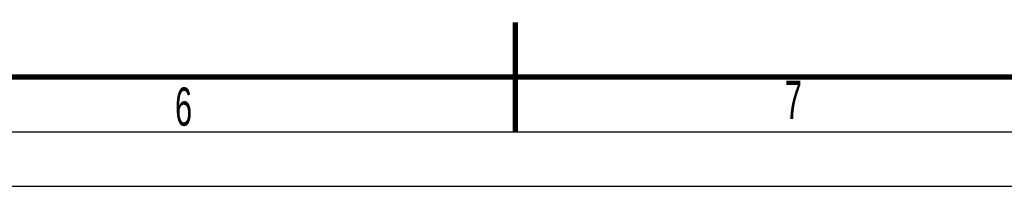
# Model space of a CAD drawing. Header units: millimetres. Extents: x 0 to 594, y 0 to 420.
# Tile 11 of 49: x 257 to 347, y 0 to 15. Entities that reach past the tile are written whole.
import ezdxf

# ---------------------------------------------------------------- set-up
doc = ezdxf.new("R2010")
doc.units = ezdxf.units.MM
doc.header["$LTSCALE"] = 32.67
doc.layers.get('0').update_dxf_attribs({"linetype": 'CONTINUOUS'})
doc.styles.add('TEXTSTYLE_2', font='txt', dxfattribs={"width": 0.6})

msp = doc.modelspace()

# ---------------------------------------------------------------- linework, layer by layer
at = {"color": 2, "linetype": 'CONTINUOUS'}
msp.add_line((15, 5), (589, 5), dxfattribs=at)
at = {"color": 7, "linetype": 'CONTINUOUS'}
msp.add_line((0, 0), (594, 0), dxfattribs=at)
at = {"color": 7, "linetype": 'CONTINUOUS', "const_width": 0.5}
for points in [[(302, 5), (302, 15)], [(584, 10), (20, 10)]]:
    msp.add_lwpolyline(points, dxfattribs=at)

# ---------------------------------------------------------------- texts
at = {"color": 5, "linetype": 'CONTINUOUS', "char_height": 3.5, "width": 2.1, "attachment_point": 1, "line_spacing_factor": 0.9, "style": 'TEXTSTYLE_2'}
for s, insert in [('6', (270.9067, 9.0484)), ('7', (326.6389, 9.6596))]:
    msp.add_mtext(s, dxfattribs=dict(at, insert=insert))

doc.saveas('drawing.dxf')
